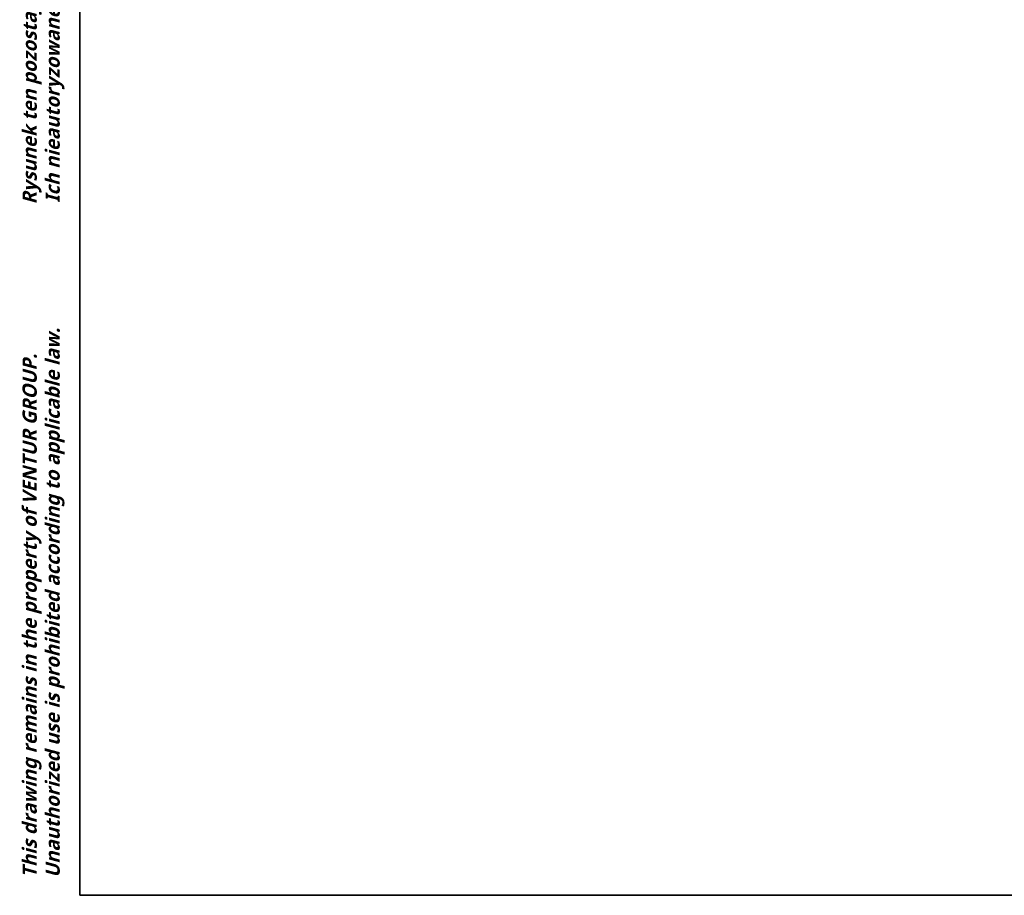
# Model space of a CAD drawing. Header units: millimetres. Extents: x 66 to 1660, y 20 to 1168.
# Tile 1 of 6: x 66 to 619, y 20 to 512. Entities that reach past the tile are written whole.
import ezdxf

# ---------------------------------------------------------------- set-up
doc = ezdxf.new("R2010")
doc.units = ezdxf.units.MM
doc.header["$LTSCALE"] = 4
doc.layers.add('Symbole(ISO)', color=7, linetype='Continuous', lineweight=25, true_color=0x262659)
doc.layers.add('Szkic(ISO)', color=7, linetype='Continuous', lineweight=35, true_color=0x262659)
doc.styles.add('1_5', font='txt')

# ---------------------------------------------------------------- blocks, each defined once
blk = doc.blocks.new('Ramki Ramka A3')
at = {"layer": 'Szkic(ISO)'}
for p, q in [((25, 5), (25, 292)), ((25, 5), (25, 292)), ((415, 5), (25, 5))]:
    blk.add_line(p, q, dxfattribs=at)
at = {"layer": 'Symbole(ISO)', "color": 7, "insert": (16.96, 7.46), "char_height": 2, "attachment_point": 1, "rotation": 90, "line_spacing_factor": 0.968047, "style": '1_5'}
blk.add_mtext('\\fTrebuchet MS|b1|i1;\\H2.0000;This drawing remains in the property of VENTUR GROUP.                               Rysunek ten pozostaje własnością VENTUR GROUP\\P\\fTrebuchet MS|b1|i1;\\H2.0000;Unauthorized use is prohibited according to applicable law.                          Ich nieautoryzowane użycie jest zabronione, zgodnie z obowiązującym prawem.', dxfattribs=at)

msp = doc.modelspace()

# ---------------------------------------------------------------- block references
at = {"xscale": 4, "yscale": 4, "zscale": 4}
msp.add_blockref('Ramki Ramka A3', (0, 0), dxfattribs=at)

doc.saveas('drawing.dxf')
